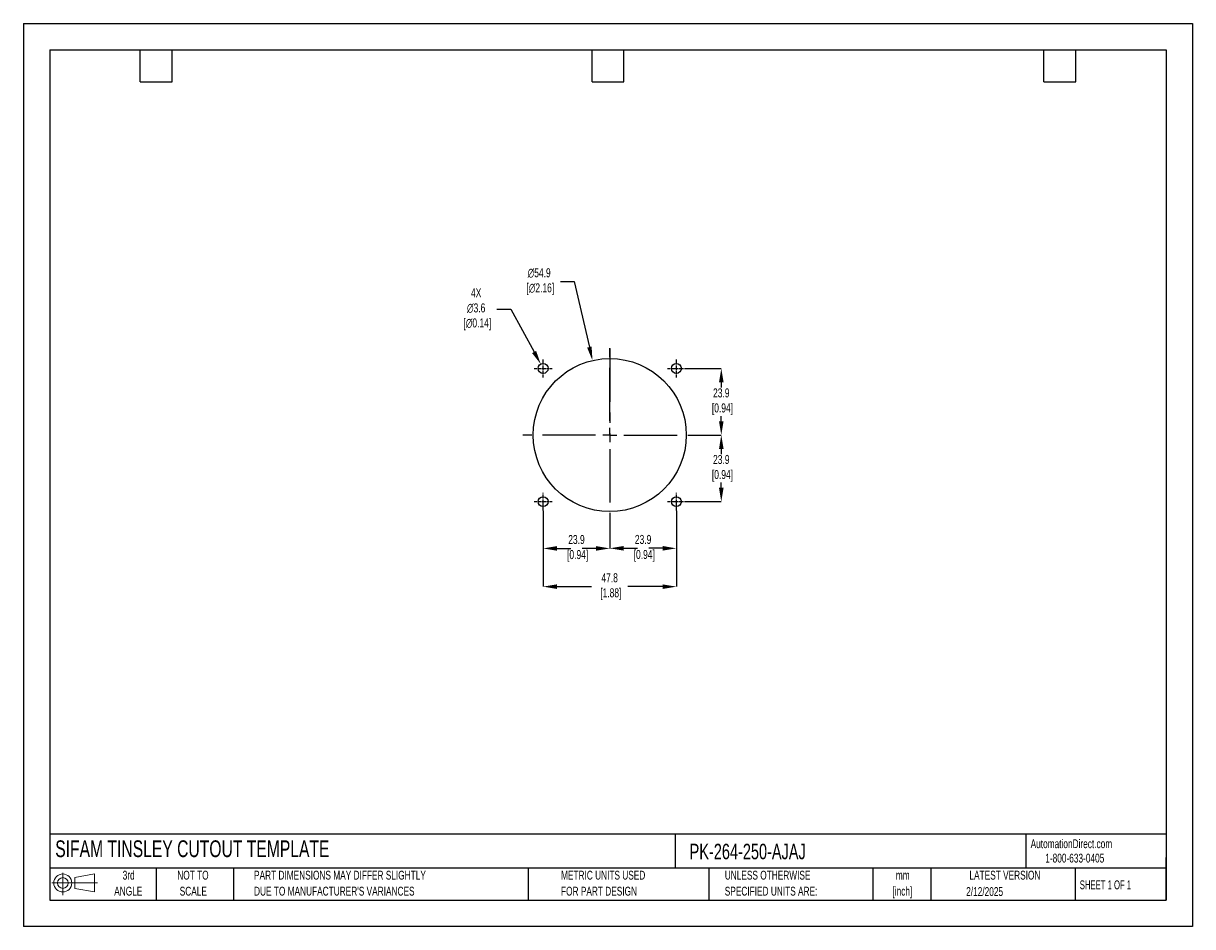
# Model space of a CAD drawing. Header units: millimetres. Extents: x 0 to 419, y 0 to 324.
import ezdxf

# ---------------------------------------------------------------- set-up
doc = ezdxf.new("R2010")
doc.units = ezdxf.units.MM
doc.header["$LTSCALE"] = 1.5
doc.header["$PDSIZE"] = -1
doc.linetypes.add('CENTERX2', pattern=[20.32, 12.7, -2.54, 2.54, -2.54])
for name, color, linetype in [('1', 7, 'Continuous'), ('CENTER', 40, 'CENTERX2'), ('SLD-DEFPOINTS', 7, 'Continuous')]:
    doc.layers.add(name, color=color, linetype=linetype)
doc.layers.add('DIMENSIONS', color=140, linetype='Continuous', lineweight=25)
doc.layers.add('TEXT', color=140, linetype='Continuous', lineweight=25)
doc.styles.add('SLDTEXTSTYLE0', font='TXT', dxfattribs={"width": 0.7})
doc.styles.add('SLDTEXTSTYLE1', font='TXT', dxfattribs={"width": 0.65})
doc.dimstyles.new('SLDDIMSTYLE0', dxfattribs={"dimtxt": 3.237012, "dimasz": 4.953, "dimexe": 0, "dimexo": 0.0625, "dimgap": 0.809253, "dimtad": 0, "dimtih": 1, "dimtoh": 1, "dimrnd": 1e-09, "dimzin": 12, "dimdsep": 46, "dimtxsty": 'SLDTEXTSTYLE0', "dimsah": 1, "dimcen": 0, "dimadec": 0, "dimazin": 3, "dimtfac": 1, "dimtofl": 0, "dimtmove": 0, "dimatfit": 3, "dimfxl": 0, "dimfrac": 2, "dimtolj": 1, "dimtzin": 12, "dimarcsym": 0})

# ---------------------------------------------------------------- blocks, each defined once
blk = doc.blocks.new('Block11')
at = {"color": 7, "linetype": 'Continuous', "lineweight": 18}
for p, q in [((0, 4.32), (16.31, 4.32)), ((3.88, 7.97), (3.88, 0)), ((8.22, 6.25), (15.26, 7.55)), ((8.22, 2.39), (8.22, 6.25)), ((15.26, 7.55), (15.26, 1.1)), ((8.22, 2.39), (15.26, 1.1))]:
    blk.add_line(p, q, dxfattribs=at)
for radius in [3.23, 1.93]:
    blk.add_circle((3.88, 4.32), radius, dxfattribs=at)
blk = doc.blocks.new('Block12')
at = {"layer": 'SLD-DEFPOINTS'}
blk.add_blockref('Block11', (0, 0), dxfattribs=at)
blk = doc.blocks.new('SW_NOTE_0_1')
at = {"layer": 'TEXT', "color": 0, "linetype": 'CENTERX2', "lineweight": 18, "char_height": 3.175, "attachment_point": 2, "style": 'SLDTEXTSTYLE0'}
for s, insert in [('mm', (4.27, 4.09)), ('[inch]', (4.14, -1.64))]:
    blk.add_mtext(s, dxfattribs=dict(at, insert=insert))
blk = doc.blocks.new('SW_NOTE_0_2')
at = {"layer": 'TEXT', "color": 0, "linetype": 'CENTERX2', "lineweight": 18, "char_height": 3.175, "attachment_point": 1, "style": 'SLDTEXTSTYLE0'}
for s, insert in [('UNLESS OTHERWISE', (0, 4.09)), ('SPECIFIED UNITS ARE:', (0, -1.64))]:
    blk.add_mtext(s, dxfattribs=dict(at, insert=insert))
blk = doc.blocks.new('SW_NOTE_0_3')
at = {"layer": 'TEXT', "color": 0, "linetype": 'CENTERX2', "lineweight": 18, "char_height": 3.175, "attachment_point": 1, "style": 'SLDTEXTSTYLE0'}
for s, insert in [('PART DIMENSIONS MAY DIFFER SLIGHTLY', (0, 4.09)), ("DUE TO MANUFACTURER'S VARIANCES", (0, -1.64))]:
    blk.add_mtext(s, dxfattribs=dict(at, insert=insert))
blk = doc.blocks.new('SW_NOTE_0_4')
at = {"layer": 'TEXT', "color": 0, "linetype": 'CENTERX2', "lineweight": 18, "char_height": 3.175, "attachment_point": 2, "style": 'SLDTEXTSTYLE0'}
for s, insert in [('NOT TO', (7.89, 4.09)), ('SCALE', (8.03, -1.64))]:
    blk.add_mtext(s, dxfattribs=dict(at, insert=insert))
blk = doc.blocks.new('SW_NOTE_0_5')
at = {"layer": 'TEXT', "color": 0, "linetype": 'CENTERX2', "lineweight": 18, "char_height": 3.175, "attachment_point": 2, "style": 'SLDTEXTSTYLE0'}
for s, insert in [('3rd', (3.47, 4.09)), ('ANGLE', (3.33, -1.64))]:
    blk.add_mtext(s, dxfattribs=dict(at, insert=insert))
blk = doc.blocks.new('SW_NOTE_0_6')
at = {"layer": 'TEXT', "color": 0, "linetype": 'CENTERX2', "lineweight": 18, "char_height": 3.175, "attachment_point": 1, "style": 'SLDTEXTSTYLE0'}
for s, insert in [('METRIC UNITS USED', (0, 4.09)), ('FOR PART DESIGN', (0, -1.64))]:
    blk.add_mtext(s, dxfattribs=dict(at, insert=insert))
blk = doc.blocks.new('SW_CENTERMARKSYMBOL_0')
at = {"layer": 'CENTER', "color": 0}
for p, q in [((0, 5.08), (0, 31.2)), ((-5.08, 0), (-31.2, 0)), ((0, 0), (-2.54, 0)), ((0, 0), (0, 2.54)), ((0, 0), (0, -2.54)), ((0, 0), (2.54, 0)), ((5.08, 0), (31.2, 0)), ((0, -5.08), (0, -31.2))]:
    blk.add_line(p, q, dxfattribs=at)
blk = doc.blocks.new('*D21')
at = {"layer": 'Defpoints', "color": 0}
for p in [(234.07, 149.18), (210.19, 145.06), (234.07, 135.64)]:
    blk.add_point(p, dxfattribs=at)
at = {"layer": 'DIMENSIONS', "color": 0, "lineweight": -2}
for p, q in [((234.07, 149.12), (234.07, 135.64)), ((210.19, 145), (210.19, 135.64)), ((215.14, 135.64), (220.09, 135.64)), ((229.11, 135.64), (224.16, 135.64))]:
    blk.add_line(p, q, dxfattribs=at)
at = {"layer": 'DIMENSIONS', "color": 0}
for points in [[(215.14, 136.47), (215.14, 134.82), (210.19, 135.64)], [(229.11, 136.47), (229.11, 134.82), (234.07, 135.64)]]:
    blk.add_solid(points, dxfattribs=at)
at = {"layer": 'DIMENSIONS', "color": 0, "insert": (222.13, 135.64), "char_height": 3.237, "attachment_point": 5, "style": 'SLDTEXTSTYLE0'}
blk.add_mtext('\\A1;23.9\\P [0.94]', dxfattribs=at)
blk = doc.blocks.new('*D22')
at = {"layer": 'Defpoints', "color": 0}
for p in [(186.31, 149.18), (234.07, 149.18), (234.07, 121.9)]:
    blk.add_point(p, dxfattribs=at)
at = {"layer": 'DIMENSIONS', "color": 0, "lineweight": -2}
for p, q in [((186.31, 149.12), (186.31, 121.9)), ((234.07, 149.12), (234.07, 121.9)), ((191.26, 121.9), (203.67, 121.9)), ((229.11, 121.9), (216.62, 121.9))]:
    blk.add_line(p, q, dxfattribs=at)
at = {"layer": 'DIMENSIONS', "color": 0}
for points in [[(191.26, 122.72), (191.26, 121.07), (186.31, 121.9)], [(229.11, 122.72), (229.11, 121.07), (234.07, 121.9)]]:
    blk.add_solid(points, dxfattribs=at)
at = {"layer": 'DIMENSIONS', "color": 0, "insert": (210.15, 121.9), "char_height": 3.237, "attachment_point": 5, "style": 'SLDTEXTSTYLE0'}
blk.add_mtext('\\A1;47.8\\P [1.88]', dxfattribs=at)
blk = doc.blocks.new('*D23')
at = {"layer": 'Defpoints', "color": 0}
for p in [(241.38, 176.25), (237.26, 152.37), (250.16, 152.37)]:
    blk.add_point(p, dxfattribs=at)
at = {"layer": 'DIMENSIONS', "color": 0, "lineweight": -2}
for p, q in [((241.44, 176.25), (250.16, 176.25)), ((250.16, 171.3), (250.16, 169.44)), ((250.16, 157.33), (250.16, 159.19)), ((237.32, 152.37), (250.16, 152.37))]:
    blk.add_line(p, q, dxfattribs=at)
at = {"layer": 'DIMENSIONS', "color": 0}
for points in [[(249.34, 171.3), (250.99, 171.3), (250.16, 176.25)], [(249.34, 157.33), (250.99, 157.33), (250.16, 152.37)]]:
    blk.add_solid(points, dxfattribs=at)
at = {"layer": 'DIMENSIONS', "color": 0, "insert": (250.16, 164.31), "char_height": 3.237, "attachment_point": 5, "style": 'SLDTEXTSTYLE0'}
blk.add_mtext('\\A1;23.9\\P [0.94]', dxfattribs=at)
blk = doc.blocks.new('*D24')
at = {"layer": 'Defpoints', "color": 0}
for p in [(237.26, 200.13), (241.38, 176.25), (250.16, 176.25)]:
    blk.add_point(p, dxfattribs=at)
at = {"layer": 'DIMENSIONS', "color": 0, "lineweight": -2}
for p, q in [((237.32, 200.13), (250.16, 200.13)), ((250.16, 195.18), (250.16, 193.32)), ((250.16, 181.21), (250.16, 183.07)), ((241.44, 176.25), (250.16, 176.25))]:
    blk.add_line(p, q, dxfattribs=at)
at = {"layer": 'DIMENSIONS', "color": 0}
for points in [[(249.34, 195.18), (250.99, 195.18), (250.16, 200.13)], [(249.34, 181.21), (250.99, 181.21), (250.16, 176.25)]]:
    blk.add_solid(points, dxfattribs=at)
at = {"layer": 'DIMENSIONS', "color": 0, "insert": (250.16, 188.19), "char_height": 3.237, "attachment_point": 5, "style": 'SLDTEXTSTYLE0'}
blk.add_mtext('\\A1;23.9\\P [0.94]', dxfattribs=at)
blk = doc.blocks.new('*D25')
at = {"layer": 'Defpoints', "color": 0}
for p in [(186.31, 149.18), (210.19, 145.06), (186.31, 135.61)]:
    blk.add_point(p, dxfattribs=at)
at = {"layer": 'DIMENSIONS', "color": 0, "lineweight": -2}
for p, q in [((186.31, 149.12), (186.31, 135.61)), ((210.19, 145), (210.19, 135.61)), ((191.26, 135.61), (196.21, 135.61)), ((205.23, 135.61), (200.28, 135.61))]:
    blk.add_line(p, q, dxfattribs=at)
at = {"layer": 'DIMENSIONS', "color": 0}
for points in [[(191.26, 136.43), (191.26, 134.78), (186.31, 135.61)], [(205.23, 136.43), (205.23, 134.78), (210.19, 135.61)]]:
    blk.add_solid(points, dxfattribs=at)
at = {"layer": 'DIMENSIONS', "color": 0, "insert": (198.25, 135.61), "char_height": 3.237, "attachment_point": 5, "style": 'SLDTEXTSTYLE0'}
blk.add_mtext('\\A1;23.9\\P [0.94]', dxfattribs=at)
blk = doc.blocks.new('*D26')
at = {"layer": 'Defpoints', "color": 0}
for p in [(203.99, 202.98), (216.38, 149.53)]:
    blk.add_point(p, dxfattribs=at)
at = {"layer": 'DIMENSIONS', "color": 0, "lineweight": -2}
for p, q in [((192.49, 231.25), (197.44, 231.25)), ((197.44, 231.25), (202.88, 207.8))]:
    blk.add_line(p, q, dxfattribs=at)
at = {"layer": 'DIMENSIONS', "color": 0}
blk.add_solid([(203.68, 207.99), (202.07, 207.62), (203.99, 202.98)], dxfattribs=at)
at = {"layer": 'DIMENSIONS', "color": 0, "insert": (184.88, 231.25), "char_height": 3.237, "attachment_point": 5, "style": 'SLDTEXTSTYLE0'}
blk.add_mtext('\\A1;∅54.9\\P [∅2.16]', dxfattribs=at)
blk = doc.blocks.new('*D27')
at = {"layer": 'Defpoints', "color": 0}
for p in [(185.45, 201.69), (187.16, 198.57)]:
    blk.add_point(p, dxfattribs=at)
at = {"layer": 'DIMENSIONS', "color": 0, "lineweight": -2}
for p, q in [((169.72, 221.36), (174.67, 221.36)), ((174.67, 221.36), (183.07, 206.04))]:
    blk.add_line(p, q, dxfattribs=at)
at = {"layer": 'DIMENSIONS', "color": 0}
blk.add_solid([(183.79, 206.43), (182.34, 205.64), (185.45, 201.69)], dxfattribs=at)
at = {"layer": 'DIMENSIONS', "color": 0, "insert": (162.3, 221.36), "char_height": 3.237, "attachment_point": 5, "style": 'SLDTEXTSTYLE0'}
blk.add_mtext('\\A1;4X\\P∅3.6\\P [∅0.14]', dxfattribs=at)

msp = doc.modelspace()

# ---------------------------------------------------------------- linework, layer by layer
at = {"color": 7, "linetype": 'Continuous'}
for p, q in [((0, 323.85), (0, 0)), ((0, 323.85), (419.1, 323.85)), ((419.1, 323.85), (419.1, 0)), ((419.1, 0), (0, 0))]:
    msp.add_line(p, q, dxfattribs=at)
at = {"layer": '1', "color": 1, "linetype": 'Continuous'}
for centre, radius in [((210.19, 176.25), 27.43), ((186.31, 200.13), 1.78), ((234.07, 200.13), 1.78), ((186.31, 152.37), 1.78), ((234.07, 152.37), 1.78)]:
    msp.add_circle(centre, radius, dxfattribs=at)
at = {"layer": 'CENTER'}
msp.add_line((210.19, 207.25), (210.19, 176.25), dxfattribs=at)
at = {"layer": 'CENTER', "ltscale": 0.05}
for p, q in [((186.31, 196.94), (186.31, 203.32)), ((234.07, 196.94), (234.07, 203.32)), ((183.12, 200.13), (189.5, 200.13)), ((230.88, 200.13), (237.26, 200.13)), ((186.31, 149.18), (186.31, 155.56)), ((234.07, 149.18), (234.07, 155.56)), ((183.12, 152.37), (189.5, 152.37)), ((230.88, 152.37), (237.26, 152.37))]:
    msp.add_line(p, q, dxfattribs=at)
at = {"layer": 'TEXT'}
for p, q in [((9.52, 314.32), (409.57, 314.32)), ((9.52, 314.32), (9.52, 9.52)), ((41.91, 302.89), (41.91, 314.32)), ((53.34, 302.89), (53.34, 314.32)), ((203.83, 302.89), (203.83, 314.32)), ((215.26, 302.89), (215.26, 314.32)), ((365.76, 302.89), (365.76, 314.32)), ((377.19, 302.89), (377.19, 314.32)), ((409.57, 314.32), (409.57, 9.52)), ((41.91, 302.89), (53.34, 302.89)), ((203.83, 302.89), (215.26, 302.89)), ((365.76, 302.89), (377.19, 302.89)), ((409.57, 33.19), (9.52, 33.19)), ((233.64, 33.19), (233.64, 20.95)), ((359.36, 33.19), (359.36, 20.95)), ((409.57, 9.52), (409.57, 24.77)), ((409.57, 20.95), (9.52, 20.95)), ((47.62, 20.95), (47.62, 9.52)), ((75.32, 20.95), (75.32, 9.52)), ((180.97, 20.95), (180.97, 9.52)), ((245.67, 20.95), (245.67, 9.52)), ((304.54, 20.95), (304.54, 9.52)), ((325.22, 20.95), (325.22, 9.52)), ((377.02, 20.95), (377.02, 9.52)), ((9.52, 9.52), (409.57, 9.52))]:
    msp.add_line(p, q, dxfattribs=at)

# ---------------------------------------------------------------- block references
at = {"layer": 'CENTER'}
msp.add_blockref('SW_CENTERMARKSYMBOL_0', (210.19, 176.25), dxfattribs=at)
at = {"layer": 'SLD-DEFPOINTS'}
msp.add_blockref('Block12', (10.26, 11.33), dxfattribs=at)
at = {"layer": 'TEXT', "linetype": 'CENTERX2', "lineweight": 18}
for name, p in [('SW_NOTE_0_5', (34.27, 15.95)), ('SW_NOTE_0_4', (52.89, 15.95)), ('SW_NOTE_0_3', (82.68, 15.95)), ('SW_NOTE_0_6', (192.72, 15.95)), ('SW_NOTE_0_2', (251.41, 15.95)), ('SW_NOTE_0_1', (310.93, 15.95))]:
    msp.add_blockref(name, p, dxfattribs=at)

# ---------------------------------------------------------------- texts
at = {"layer": 'TEXT', "linetype": 'CENTERX2', "lineweight": 25, "attachment_point": 1, "style": 'SLDTEXTSTYLE0'}
for s, insert, char_height in [('SIFAM TINSLEY CUTOUT TEMPLATE', (11.42, 30.93), 6), ('PK-264-250-AJAJ', (238.81, 29.71), 5.5562)]:
    msp.add_mtext(s, dxfattribs=dict(at, insert=insert, char_height=char_height))
at = {"layer": 'TEXT', "linetype": 'CENTERX2', "lineweight": 18, "char_height": 3.175}
for s, insert, attachment_point, style in [('AutomationDirect.com', (361.04, 31.31), 1, 'SLDTEXTSTYLE0'), ('1-800-633-0405', (366.29, 26.16), 1, 'SLDTEXTSTYLE0'), ('LATEST VERSION', (351.83, 20.05), 2, 'SLDTEXTSTYLE0'), ('2/12/2025', (344.55, 14.16), 2, 'SLDTEXTSTYLE0'), ('SHEET 1 OF 1', (378.66, 16.58), 1, 'SLDTEXTSTYLE1')]:
    msp.add_mtext(s, dxfattribs=dict(at, insert=insert, attachment_point=attachment_point, style=style))

# ---------------------------------------------------------------- dimensions: what is measured, and where the dimension line sits
at = {"layer": 'DIMENSIONS'}
for p1, p2, text, picture, middle in [((216.38, 149.53), (203.99, 202.98), '<>\\P[]', '*D26', (184.88, 231.25)), ((187.16, 198.57), (185.45, 201.69), '4X\\P<>\\P[]', '*D27', (162.3, 221.36))]:
    dim = msp.add_diameter_dim_2p(p1=p1, p2=p2, text=text, dimstyle='SLDDIMSTYLE0', override={"dimdec": 1}, dxfattribs=at)
    dim.commit()
    dim.dimension.update_dxf_attribs({"geometry": picture, "text_midpoint": middle, "dimtype": 163})
for base, p1, p2, picture, middle in [((250.16, 176.25), (237.26, 200.13), (241.38, 176.25), '*D24', (250.16, 188.19)), ((250.16, 152.37), (241.38, 176.25), (237.26, 152.37), '*D23', (250.16, 164.31))]:
    dim = msp.add_linear_dim(base=base, p1=p1, p2=p2, angle=90, text='<>\\P[]', dimstyle='SLDDIMSTYLE0', override={"dimdec": 1}, dxfattribs=at)
    dim.commit()
    dim.dimension.update_dxf_attribs({"geometry": picture, "text_midpoint": middle})
dim = msp.add_linear_dim(base=(234.07, 121.9), p1=(186.31, 149.18), p2=(234.07, 149.18), text='<>\\P[]', dimstyle='SLDDIMSTYLE0', override={"dimdec": 1}, dxfattribs=at)
dim.commit()
dim.dimension.update_dxf_attribs({"geometry": '*D22', "text_midpoint": (210.15, 121.9), "dimtype": 160})
for base, p2, picture, middle in [((186.31, 135.61), (186.31, 149.18), '*D25', (198.25, 135.61)), ((234.07, 135.64), (234.07, 149.18), '*D21', (222.13, 135.64))]:
    dim = msp.add_linear_dim(base=base, p1=(210.19, 145.06), p2=p2, text='<>\\P[]', dimstyle='SLDDIMSTYLE0', override={"dimdec": 1}, dxfattribs=at)
    dim.commit()
    dim.dimension.update_dxf_attribs({"geometry": picture, "text_midpoint": middle})

doc.saveas('drawing.dxf')
